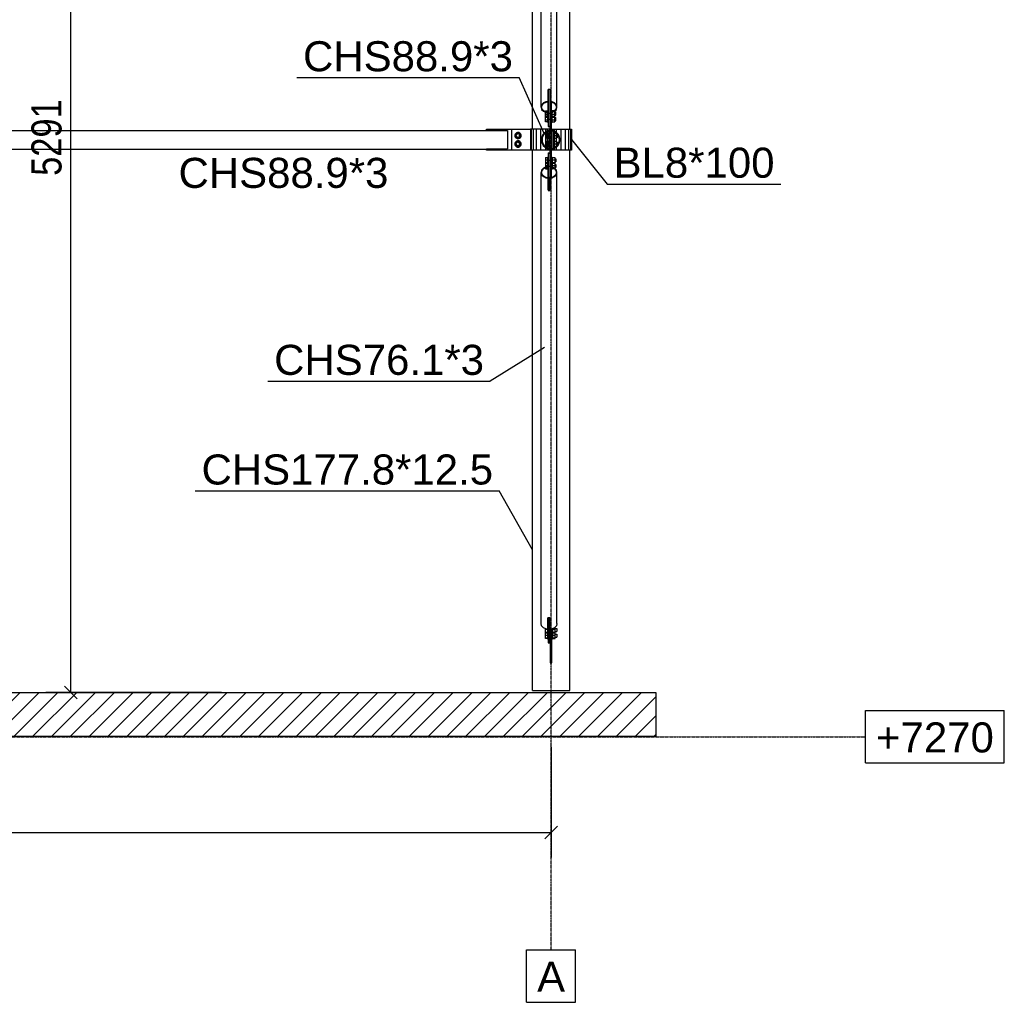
# Model space of a CAD drawing. Header units: millimetres. Extents: x 0 to 142951, y 0 to 27942.
# Tile 62 of 70: x 110778 to 115474, y 372 to 5057. Entities that reach past the tile are written whole.
import ezdxf

# ---------------------------------------------------------------- set-up
doc = ezdxf.new("R2010")
doc.units = ezdxf.units.MM
doc.linetypes.add('DXK_LINE_DOT3', pattern=[5.9187, 2.979, -0.9799, 0.9799, -0.9799])
doc.styles.add('Arial', font='ARIAL.TTF', dxfattribs={"height": 0.2})
doc.styles.add('Arial Narrow', font='ARIALN.TTF', dxfattribs={"height": 0.2})

# ---------------------------------------------------------------- blocks, each defined once
blk = doc.blocks.new('Part-82215 - 82209')
at = {"color": 7}
for p, q in [((113223.7, 7447.6), (113223.7, 8128.7)), ((113401.5, 7269.8), (113401.5, 8128.7)), ((113223.7, 7248.7), (113223.7, 7376.9)), ((113401.5, 4534.7), (113401.5, 7189.7)), ((113223.7, 4534.7), (113223.7, 7140.7)), ((113223.7, 1859.7), (113223.7, 4434.7)), ((113401.5, 1859.7), (113401.5, 4434.7)), ((113223.7, 1859.7), (113401.5, 1859.7))]:
    blk.add_line(p, q, dxfattribs=at)
blk = doc.blocks.new('Part-82362 - 82209')
at = {"color": 7}
for p, q in [((107520.5, 4528.3), (107621.5, 4528.3)), ((107520.5, 4528.3), (107520.5, 4441.2)), ((107621.5, 4529.2), (113003.7, 4529.2)), ((107621.5, 4528.3), (107621.5, 4529.2)), ((113003.7, 4528.3), (113003.7, 4529.2)), ((113003.7, 4528.3), (113104.7, 4528.3)), ((113104.7, 4528.3), (113104.7, 4441.2)), ((107520.5, 4441.2), (107621.5, 4441.2)), ((107621.5, 4440.3), (107621.5, 4441.2)), ((107621.5, 4440.3), (113003.7, 4440.3)), ((113003.7, 4441.2), (113104.7, 4441.2)), ((113003.7, 4440.3), (113003.7, 4441.2))]:
    blk.add_line(p, q, dxfattribs=at)
blk = doc.blocks.new('Part-82363 - 82209')
h = blk.add_hatch(color=6)
h.paths.add_polyline_path([(113355.1, 4484.7), (113351.7, 4501.7), (113342, 4516.1), (113327.6, 4525.8), (113310.6, 4529.2), (113293.6, 4525.8), (113279.2, 4516.1), (113269.6, 4501.7), (113266.2, 4484.7), (113269.6, 4467.7), (113279.2, 4453.3), (113293.6, 4443.6), (113310.6, 4440.3), (113327.6, 4443.6), (113342, 4453.3), (113351.7, 4467.7)])
h.paths.add_polyline_path([(113339.9, 4455.4), (113326.5, 4446.4), (113310.6, 4443.3), (113294.8, 4446.4), (113281.3, 4455.4), (113272.3, 4468.8), (113269.2, 4484.7), (113272.3, 4500.6), (113281.3, 4514), (113294.8, 4523), (113310.6, 4526.2), (113326.5, 4523), (113339.9, 4514), (113348.9, 4500.6), (113352.1, 4484.7), (113348.9, 4468.8)])
for radius, start, end in [(44.5, 22.5, 202.5), (41.5, 337.5, 157.5), (41.5, 157.5, 337.5), (44.5, 202.5, 22.5)]:
    blk.add_arc((113310.6, 4484.7), radius, start, end)
blk = doc.blocks.new('Part-82364 - 82209')
at = {"color": 7}
for p, q in [((113306.6, 4534.7), (113215.1, 4534.7)), ((113215.1, 4534.7), (113215.1, 4434.7)), ((113218.5, 4434.7), (113218.5, 4534.7)), ((113228.2, 4434.7), (113228.2, 4534.7)), ((113243.7, 4434.7), (113243.7, 4534.7)), ((113263.9, 4434.7), (113263.9, 4534.7)), ((113287.4, 4521.6), (113287.4, 4534.7)), ((113287.4, 4451.3), (113287.4, 4518.1)), ((113295.7, 4526.2), (113295.7, 4534.7)), ((113295.7, 4446.2), (113295.7, 4523.2)), ((113302.6, 4534.7), (113302.6, 4527.6)), ((113302.6, 4444.9), (113302.6, 4524.6)), ((113302.6, 4434.7), (113215.1, 4434.7)), ((113287.4, 4434.7), (113287.4, 4447.8)), ((113295.7, 4434.7), (113295.7, 4443.2)), ((113302.6, 4434.7), (113302.6, 4441.9)), ((113306.6, 4434.7), (113302.6, 4434.7))]:
    blk.add_line(p, q, dxfattribs=at)
blk = doc.blocks.new('Part-82365 - 82209')
at = {"color": 7}
for p, q in [((113314.6, 4534.7), (113410.1, 4534.7)), ((113322.6, 4534.7), (113322.6, 4526.8)), ((113322.6, 4445.6), (113322.6, 4523.8)), ((113329.6, 4524.5), (113329.6, 4534.7)), ((113329.6, 4448.5), (113329.6, 4520.9)), ((113337.8, 4519), (113337.8, 4534.7)), ((113337.8, 4454), (113337.8, 4515.4)), ((113361.4, 4434.7), (113361.4, 4534.7)), ((113381.5, 4434.7), (113381.5, 4534.7)), ((113397, 4434.7), (113397, 4534.7)), ((113406.8, 4434.7), (113406.8, 4534.7)), ((113410.1, 4534.7), (113410.1, 4434.7)), ((113410.1, 4434.7), (113314.6, 4434.7)), ((113322.6, 4434.7), (113322.6, 4442.6)), ((113329.6, 4434.7), (113329.6, 4444.9)), ((113337.8, 4434.7), (113337.8, 4450.5))]:
    blk.add_line(p, q, dxfattribs=at)
blk = doc.blocks.new('Part-82366 - 82209')
at = {"color": 7}
for p, q in [((113306.6, 4528.4), (113306.6, 4529.2)), ((113306.6, 4444.1), (113306.6, 4525.4)), ((113314.6, 4528.4), (113314.6, 4529.2)), ((113314.6, 4444.1), (113314.6, 4525.4)), ((113306.6, 4440.3), (113306.6, 4441.1)), ((113314.6, 4440.3), (113314.6, 4441.1))]:
    blk.add_line(p, q, dxfattribs=at)
blk = doc.blocks.new('Bolt-82367 - 82209')
at = {"color": 7}
for p, q in [((113289.6, 4516.7), (113299.6, 4516.7)), ((113289.6, 4492.7), (113289.6, 4516.7)), ((113299.6, 4519.7), (113299.6, 4489.7)), ((113299.6, 4519.7), (113302.6, 4519.7)), ((113322.6, 4519.7), (113325.6, 4519.7)), ((113325.6, 4519.7), (113325.6, 4489.7)), ((113325.6, 4516.7), (113335.9, 4516.7)), ((113338.6, 4514.9), (113338.6, 4492.7)), ((113338.6, 4512.7), (113340.8, 4512.7)), ((113344.3, 4512.7), (113344.6, 4512.7)), ((113344.6, 4512.3), (113344.6, 4512.7)), ((113289.6, 4504.7), (113299.6, 4504.7)), ((113299.6, 4492.7), (113289.6, 4492.7)), ((113289.6, 4476.7), (113299.6, 4476.7)), ((113289.6, 4452.7), (113289.6, 4476.7)), ((113289.6, 4464.7), (113299.6, 4464.7)), ((113299.6, 4489.7), (113302.6, 4489.7)), ((113299.6, 4479.7), (113299.6, 4449.7)), ((113299.6, 4479.7), (113302.6, 4479.7)), ((113322.6, 4489.7), (113325.6, 4489.7)), ((113322.6, 4479.7), (113325.6, 4479.7)), ((113325.6, 4504.7), (113338.6, 4504.7)), ((113325.6, 4492.7), (113338.6, 4492.7)), ((113325.6, 4479.7), (113325.6, 4449.7)), ((113338.6, 4476.7), (113325.6, 4476.7)), ((113325.6, 4464.7), (113338.6, 4464.7)), ((113338.6, 4496.7), (113344.6, 4496.7)), ((113338.6, 4454.5), (113338.6, 4476.7)), ((113338.6, 4472.7), (113344.6, 4472.7)), ((113344.6, 4507), (113344.6, 4496.7)), ((113344.6, 4472.7), (113344.6, 4462.4)), ((113299.6, 4452.7), (113289.6, 4452.7)), ((113299.6, 4449.7), (113302.6, 4449.7)), ((113322.6, 4449.7), (113325.6, 4449.7)), ((113325.6, 4452.7), (113335.9, 4452.7)), ((113338.6, 4456.7), (113340.8, 4456.7)), ((113344.3, 4456.7), (113344.6, 4456.7)), ((113344.6, 4456.7), (113344.6, 4457.1))]:
    blk.add_line(p, q, dxfattribs=at)
blk = doc.blocks.new('Bolt-82368 - 82209')
at = {"color": 7}
for p, q in [((113293.6, 4516.7), (113303.6, 4516.7)), ((113293.6, 4492.7), (113293.6, 4516.7)), ((113303.6, 4519.7), (113303.6, 4489.7)), ((113303.6, 4519.7), (113306.6, 4519.7)), ((113322.6, 4519.7), (113325.6, 4519.7)), ((113325.6, 4519.7), (113325.6, 4489.7)), ((113325.6, 4516.7), (113335.9, 4516.7)), ((113338.6, 4514.9), (113338.6, 4492.7)), ((113338.6, 4512.7), (113340.8, 4512.7)), ((113293.6, 4504.7), (113303.6, 4504.7)), ((113303.6, 4492.7), (113293.6, 4492.7)), ((113293.6, 4476.7), (113303.6, 4476.7)), ((113293.6, 4452.7), (113293.6, 4476.7)), ((113293.6, 4464.7), (113303.6, 4464.7)), ((113303.6, 4489.7), (113306.6, 4489.7)), ((113303.6, 4479.7), (113303.6, 4449.7)), ((113303.6, 4479.7), (113306.6, 4479.7)), ((113322.6, 4489.7), (113325.6, 4489.7)), ((113322.6, 4479.7), (113325.6, 4479.7)), ((113325.6, 4504.7), (113338.6, 4504.7)), ((113325.6, 4492.7), (113338.6, 4492.7)), ((113325.6, 4479.7), (113325.6, 4449.7)), ((113338.6, 4476.7), (113325.6, 4476.7)), ((113325.6, 4464.7), (113338.6, 4464.7)), ((113338.6, 4496.7), (113343.6, 4496.7)), ((113338.6, 4454.5), (113338.6, 4476.7)), ((113338.6, 4472.7), (113343.6, 4472.7)), ((113343.6, 4508.5), (113343.6, 4496.7)), ((113343.6, 4472.7), (113343.6, 4460.9)), ((113303.6, 4452.7), (113293.6, 4452.7)), ((113303.6, 4449.7), (113306.6, 4449.7)), ((113322.6, 4449.7), (113325.6, 4449.7)), ((113325.6, 4452.7), (113335.9, 4452.7)), ((113338.6, 4456.7), (113340.8, 4456.7))]:
    blk.add_line(p, q, dxfattribs=at)
blk = doc.blocks.new('Part-82374 - 82209')
at = {"color": 7}
for p, q in [((113124.7, 4434.7), (113124.7, 4534.7)), ((113124.7, 4534.7), (113214.6, 4534.7)), ((113214.6, 4534.7), (113214.6, 4434.7)), ((113214.6, 4434.7), (113124.7, 4434.7))]:
    blk.add_line(p, q, dxfattribs=at)
blk = doc.blocks.new('Part-82375 - 82209')
at = {"color": 7}
for p, q in [((113004.7, 4534.7), (113124.7, 4534.7)), ((113004.7, 4528.3), (113004.7, 4534.7)), ((113004.7, 4434.7), (113004.7, 4441.2)), ((113124.7, 4434.7), (113004.7, 4434.7))]:
    blk.add_line(p, q, dxfattribs=at)
blk = doc.blocks.new('Bolt-82376 - 82209')
at = {"color": 7}
for p, q in [((113154.7, 4518.6), (113142.7, 4511.6)), ((113142.7, 4511.6), (113142.7, 4497.8)), ((113166.7, 4511.6), (113154.7, 4518.6)), ((113166.7, 4497.8), (113166.7, 4511.6)), ((113142.7, 4497.8), (113154.7, 4490.9)), ((113154.7, 4478.6), (113142.7, 4471.6)), ((113142.7, 4471.6), (113142.7, 4457.8)), ((113154.7, 4490.9), (113166.7, 4497.8)), ((113166.7, 4471.6), (113154.7, 4478.6)), ((113166.7, 4457.8), (113166.7, 4471.6)), ((113142.7, 4457.8), (113154.7, 4450.9)), ((113154.7, 4450.9), (113166.7, 4457.8))]:
    blk.add_line(p, q, dxfattribs=at)
for centre, radius, start, end in [((113154.7, 4504.7), 15, 120, 300), ((113154.7, 4504.7), 8, 120, 300), ((113154.7, 4504.7), 15, 300, 120), ((113154.7, 4504.7), 8, 300, 120), ((113154.7, 4464.7), 15, 120, 300), ((113154.7, 4464.7), 8, 120, 300), ((113154.7, 4464.7), 15, 300, 120), ((113154.7, 4464.7), 8, 300, 120)]:
    blk.add_arc(centre, radius, start, end, dxfattribs=at)
blk = doc.blocks.new('Part-82391 - 82209')
at = {"color": 7}
for p, q in [((113267.5, 6801.9), (113275.7, 6811)), ((113275.7, 6811), (113288.1, 6817.1)), ((113288.1, 6817.1), (113297.6, 6818.5)), ((113297.6, 6763.5), (113297.6, 6818.5)), ((113307.6, 6763.5), (113307.6, 6818.5)), ((113307.6, 6818.5), (113317.2, 6817.1)), ((113317.2, 6817.1), (113329.5, 6811)), ((113329.5, 6811), (113337.8, 6801.9)), ((113264.6, 6791.2), (113267.5, 6801.9)), ((113264.6, 4640.4), (113264.6, 6791.2)), ((113297.6, 6763.5), (113302.6, 6764.2)), ((113302.6, 6764.2), (113307.6, 6763.5)), ((113337.8, 6801.9), (113340.7, 6791.2)), ((113340.7, 4640.4), (113340.7, 6791.2)), ((113297.6, 4722.6), (113298.6, 4722.7)), ((113297.6, 4722.6), (113297.6, 4613.2)), ((113297.6, 4720.4), (113298.6, 4720.5)), ((113306.6, 4722.7), (113307.6, 4722.6)), ((113306.6, 4720.5), (113307.6, 4720.4)), ((113307.6, 4722.6), (113307.6, 4662.1)), ((113267.5, 4651.1), (113264.6, 4640.4)), ((113275.7, 4660.2), (113267.5, 4651.1)), ((113267.6, 4640.4), (113270.2, 4650.2)), ((113270.2, 4650.2), (113277.8, 4658.6)), ((113288.1, 4666.2), (113275.7, 4660.2)), ((113277.8, 4658.6), (113289.2, 4664.2)), ((113297.6, 4667.6), (113288.1, 4666.2)), ((113289.2, 4664.2), (113297.6, 4665.4)), ((113297.6, 4670.3), (113298.6, 4670.2)), ((113297.6, 4668.1), (113298.6, 4668)), ((113306.6, 4670.2), (113307.6, 4670.3)), ((113306.6, 4668), (113307.6, 4668.1)), ((113317.2, 4666.2), (113307.6, 4667.6)), ((113307.6, 4665.4), (113316, 4664.2)), ((113316, 4664.2), (113327.4, 4658.6)), ((113329.5, 4660.2), (113317.2, 4666.2)), ((113327.4, 4658.6), (113335, 4650.2)), ((113337.8, 4651.1), (113329.5, 4660.2)), ((113335, 4650.2), (113337.7, 4640.4)), ((113340.7, 4640.4), (113337.8, 4651.1)), ((113264.6, 4640.4), (113267.5, 4629.7)), ((113267.5, 4629.7), (113275.7, 4620.6)), ((113270.2, 4630.5), (113267.6, 4640.4)), ((113277.8, 4622.2), (113270.2, 4630.5)), ((113275.7, 4620.6), (113288.1, 4614.6)), ((113289.2, 4616.6), (113277.8, 4622.2)), ((113288.1, 4614.6), (113297.6, 4613.2)), ((113297.6, 4615.4), (113289.2, 4616.6)), ((113316, 4616.6), (113314.6, 4616.4)), ((113314.6, 4614.2), (113317.2, 4614.6)), ((113327.4, 4622.2), (113316, 4616.6)), ((113317.2, 4614.6), (113329.5, 4620.6)), ((113335, 4630.5), (113327.4, 4622.2)), ((113329.5, 4620.6), (113337.8, 4629.7)), ((113337.7, 4640.4), (113335, 4630.5)), ((113337.8, 4629.7), (113340.7, 4640.4))]:
    blk.add_line(p, q, dxfattribs=at)
blk = doc.blocks.new('Part-82392 - 82209')
at = {"color": 7}
for p, q in [((113267.5, 4339.7), (113264.6, 4329)), ((113264.6, 2178.2), (113264.6, 4329)), ((113264.6, 4329), (113267.5, 4318.3)), ((113275.7, 4348.8), (113267.5, 4339.7)), ((113267.6, 4329), (113270.2, 4338.9)), ((113270.2, 4319.2), (113267.6, 4329)), ((113270.2, 4338.9), (113277.8, 4347.2)), ((113288.1, 4354.9), (113275.7, 4348.8)), ((113277.8, 4347.2), (113289.2, 4352.8)), ((113297.6, 4356.3), (113288.1, 4354.9)), ((113289.2, 4352.8), (113297.6, 4354.1)), ((113297.6, 4356.3), (113297.6, 4246.9)), ((113317.2, 4354.9), (113314.6, 4355.2)), ((113314.6, 4353), (113316, 4352.8)), ((113316, 4352.8), (113327.4, 4347.2)), ((113329.5, 4348.8), (113317.2, 4354.9)), ((113327.4, 4347.2), (113335, 4338.9)), ((113337.8, 4339.7), (113329.5, 4348.8)), ((113335, 4338.9), (113337.7, 4329)), ((113337.7, 4329), (113335, 4319.2)), ((113340.7, 4329), (113337.8, 4339.7)), ((113337.8, 4318.3), (113340.7, 4329)), ((113340.7, 2178.2), (113340.7, 4329)), ((113267.5, 4318.3), (113275.7, 4309.3)), ((113277.8, 4310.8), (113270.2, 4319.2)), ((113275.7, 4309.3), (113288.1, 4303.2)), ((113289.2, 4305.2), (113277.8, 4310.8)), ((113288.1, 4303.2), (113297.6, 4301.8)), ((113297.6, 4304), (113289.2, 4305.2)), ((113297.6, 4301.3), (113298.6, 4301.4)), ((113297.6, 4299.1), (113298.6, 4299.2)), ((113306.6, 4301.4), (113307.6, 4301.3)), ((113306.6, 4299.2), (113307.6, 4299.1)), ((113307.6, 4307.3), (113307.6, 4246.9)), ((113316, 4305.2), (113307.6, 4304)), ((113307.6, 4301.8), (113317.2, 4303.2)), ((113327.4, 4310.8), (113316, 4305.2)), ((113317.2, 4303.2), (113329.5, 4309.3)), ((113335, 4319.2), (113327.4, 4310.8)), ((113329.5, 4309.3), (113337.8, 4318.3)), ((113297.6, 4249.1), (113298.6, 4248.9)), ((113297.6, 4246.9), (113298.6, 4246.7)), ((113306.6, 4248.9), (113307.6, 4249.1)), ((113306.6, 4246.7), (113307.6, 4246.9)), ((113267.5, 2167.5), (113264.6, 2178.2)), ((113275.7, 2158.4), (113267.5, 2167.5)), ((113297.6, 2151), (113297.6, 2205.9)), ((113302.6, 2205.2), (113297.6, 2205.9)), ((113307.6, 2205.9), (113302.6, 2205.2)), ((113307.6, 2151), (113307.6, 2205.9)), ((113337.8, 2167.5), (113329.5, 2158.4)), ((113340.7, 2178.2), (113337.8, 2167.5)), ((113288.1, 2152.4), (113275.7, 2158.4)), ((113297.6, 2151), (113288.1, 2152.4)), ((113317.2, 2152.4), (113307.6, 2151)), ((113329.5, 2158.4), (113317.2, 2152.4))]:
    blk.add_line(p, q, dxfattribs=at)
blk = doc.blocks.new('Part-82394 - 82209')
at = {"color": 7}
for p, q in [((113298.6, 2205.8), (113298.6, 2085.5)), ((113306.6, 2200.9), (113298.6, 2200.9)), ((113306.6, 2085.5), (113306.6, 2205.8)), ((113298.6, 2085.5), (113306.6, 2085.5))]:
    blk.add_line(p, q, dxfattribs=at)
blk = doc.blocks.new('Part-82395 - 82209')
at = {"color": 7}
for p, q in [((113308.6, 2151.1), (113308.6, 1990.7)), ((113308.6, 2135.7), (113316.6, 2135.7)), ((113316.6, 1990.7), (113316.6, 2152.3)), ((113308.6, 1990.7), (113316.6, 1990.7))]:
    blk.add_line(p, q, dxfattribs=at)
blk = doc.blocks.new('Part-82396 - 82209')
blk.add_hatch(color=6).paths.add_polyline_path([(113314.6, 4662.1), (113306.6, 4662.1), (113306.6, 4529.2), (113314.6, 4529.2)])
for p, q in [((113314.6, 4662.1), (113306.6, 4662.1)), ((113306.6, 4662.1), (113306.6, 4529.2)), ((113314.6, 4529.2), (113314.6, 4662.1)), ((113306.6, 4529.2), (113314.6, 4529.2))]:
    blk.add_line(p, q)
blk = doc.blocks.new('Part-82397 - 82209')
at = {"color": 7}
for p, q in [((113298.6, 4726.3), (113298.6, 4547.7)), ((113298.6, 4726.3), (113306.6, 4726.3)), ((113306.6, 4726.3), (113306.6, 4662.1)), ((113298.6, 4610.9), (113306.6, 4610.9)), ((113298.6, 4582.6), (113306.6, 4582.6)), ((113298.6, 4548.9), (113306.6, 4548.9)), ((113298.6, 4547.7), (113306.6, 4547.7))]:
    blk.add_line(p, q, dxfattribs=at)
blk = doc.blocks.new('Bolt-82398 - 82209')
at = {"color": 7}
for p, q in [((113285.6, 4623.1), (113295.6, 4623.1)), ((113285.6, 4596.6), (113285.6, 4623.1)), ((113285.6, 4620), (113295.6, 4620)), ((113285.6, 4606.8), (113295.6, 4606.8)), ((113295.6, 4624.5), (113295.6, 4568.1)), ((113295.6, 4624.5), (113298.6, 4624.5)), ((113314.6, 4624.5), (113317.6, 4624.5)), ((113317.6, 4568.4), (113317.6, 4624.5)), ((113330.6, 4623.1), (113317.6, 4623.1)), ((113317.6, 4620), (113330.6, 4620)), ((113317.6, 4606.8), (113330.6, 4606.8)), ((113330.6, 4596.6), (113330.6, 4623.1)), ((113330.6, 4617.7), (113335.6, 4617.7)), ((113335.6, 4602.2), (113335.6, 4617.7)), ((113295.6, 4596.6), (113285.6, 4596.6)), ((113285.6, 4595.9), (113295.6, 4595.9)), ((113285.6, 4569.5), (113285.6, 4595.9)), ((113285.6, 4592.9), (113295.6, 4592.9)), ((113285.6, 4579.7), (113295.6, 4579.7)), ((113295.6, 4569.5), (113285.6, 4569.5)), ((113295.6, 4597.3), (113298.6, 4597.3)), ((113295.6, 4568.1), (113298.6, 4568.1)), ((113314.6, 4597.3), (113317.6, 4597.3)), ((113314.6, 4568.1), (113317.6, 4568.1)), ((113317.6, 4596.6), (113330.6, 4596.6)), ((113330.6, 4595.9), (113317.6, 4595.9)), ((113317.6, 4592.9), (113330.6, 4592.9)), ((113317.6, 4579.7), (113330.6, 4579.7)), ((113317.6, 4569.5), (113330.6, 4569.5)), ((113317.6, 4568.1), (113317.6, 4568.4)), ((113330.6, 4602), (113335.6, 4602)), ((113330.6, 4569.5), (113330.6, 4595.9)), ((113330.6, 4590.5), (113335.6, 4590.5)), ((113330.6, 4574.9), (113335.6, 4574.9)), ((113335.6, 4602), (113335.6, 4602.2)), ((113335.6, 4575.1), (113335.6, 4590.5)), ((113335.6, 4574.9), (113335.6, 4575.1))]:
    blk.add_line(p, q, dxfattribs=at)
blk = doc.blocks.new('Part-82399 - 82209')
blk.add_hatch(color=6).paths.add_polyline_path([(113314.6, 4440.3), (113306.6, 4440.3), (113306.6, 4307.3), (113314.6, 4307.3)])
for p, q in [((113314.6, 4440.3), (113306.6, 4440.3)), ((113306.6, 4440.3), (113306.6, 4307.3)), ((113314.6, 4307.3), (113314.6, 4440.3)), ((113306.6, 4307.3), (113314.6, 4307.3))]:
    blk.add_line(p, q)
blk = doc.blocks.new('Part-82400 - 82209')
at = {"color": 7}
for p, q in [((113298.6, 4421.7), (113298.6, 4243.2)), ((113298.6, 4421.7), (113306.6, 4421.7)), ((113298.6, 4420.6), (113306.6, 4420.6)), ((113298.6, 4386.8), (113306.6, 4386.8)), ((113298.6, 4358.5), (113306.6, 4358.5)), ((113306.6, 4243.2), (113306.6, 4307.3)), ((113298.6, 4243.2), (113306.6, 4243.2))]:
    blk.add_line(p, q, dxfattribs=at)
blk = doc.blocks.new('Bolt-82401 - 82209')
at = {"color": 7}
for p, q in [((113285.6, 4399.9), (113295.6, 4399.9)), ((113285.6, 4399.9), (113285.6, 4373.5)), ((113285.6, 4389.8), (113295.6, 4389.8)), ((113285.6, 4376.5), (113295.6, 4376.5)), ((113285.6, 4373.5), (113295.6, 4373.5)), ((113285.6, 4372.8), (113295.6, 4372.8)), ((113285.6, 4372.8), (113285.6, 4346.3)), ((113295.6, 4401.3), (113295.6, 4344.9)), ((113295.6, 4401.3), (113298.6, 4401.3)), ((113295.6, 4372.1), (113298.6, 4372.1)), ((113314.6, 4401.3), (113317.6, 4401.3)), ((113314.6, 4372.1), (113317.6, 4372.1)), ((113317.6, 4401.3), (113317.6, 4344.9)), ((113317.6, 4399.9), (113330.6, 4399.9)), ((113317.6, 4389.8), (113330.6, 4389.8)), ((113317.6, 4376.5), (113330.6, 4376.5)), ((113330.6, 4373.5), (113317.6, 4373.5)), ((113317.6, 4372.8), (113330.6, 4372.8)), ((113330.6, 4399.9), (113330.6, 4373.5)), ((113330.6, 4394.5), (113335.6, 4394.5)), ((113330.6, 4378.9), (113335.6, 4378.9)), ((113330.6, 4372.8), (113330.6, 4346.3)), ((113335.6, 4394.5), (113335.6, 4378.9)), ((113285.6, 4362.6), (113295.6, 4362.6)), ((113285.6, 4349.4), (113295.6, 4349.4)), ((113285.6, 4346.3), (113295.6, 4346.3)), ((113295.6, 4344.9), (113298.6, 4344.9)), ((113314.6, 4344.9), (113317.6, 4344.9)), ((113317.6, 4362.6), (113330.6, 4362.6)), ((113317.6, 4349.4), (113330.6, 4349.4)), ((113330.6, 4346.3), (113317.6, 4346.3)), ((113330.6, 4367.4), (113335.6, 4367.4)), ((113330.6, 4351.8), (113335.6, 4351.8)), ((113335.6, 4367.4), (113335.6, 4351.8))]:
    blk.add_line(p, q, dxfattribs=at)
blk = doc.blocks.new('Bolt-82403 - 82209')
at = {"color": 7}
for p, q in [((113297.6, 2162.3), (113298.6, 2162.3)), ((113332.6, 2160.9), (113331.8, 2160.9)), ((113332.6, 2134.4), (113332.6, 2160.9)), ((113285.6, 2134.4), (113285.6, 2153.6)), ((113285.6, 2150.7), (113295.6, 2150.7)), ((113285.6, 2137.5), (113295.6, 2137.5)), ((113295.6, 2134.4), (113285.6, 2134.4)), ((113285.6, 2133.7), (113295.6, 2133.7)), ((113285.6, 2107.3), (113285.6, 2133.7)), ((113285.6, 2123.6), (113295.6, 2123.6)), ((113295.6, 2151.3), (113295.6, 2105.9)), ((113295.6, 2133), (113298.6, 2133)), ((113306.6, 2155.4), (113307.6, 2155.4)), ((113306.6, 2139.8), (113308.6, 2139.8)), ((113306.6, 2128.3), (113308.6, 2128.3)), ((113316.6, 2133), (113319.6, 2133)), ((113319.6, 2153.6), (113319.6, 2105.9)), ((113319.6, 2150.7), (113332.6, 2150.7)), ((113319.6, 2137.5), (113332.6, 2137.5)), ((113319.6, 2134.4), (113332.6, 2134.4)), ((113332.6, 2133.7), (113319.6, 2133.7)), ((113319.6, 2123.6), (113332.6, 2123.6)), ((113332.6, 2155.4), (113340.6, 2155.4)), ((113332.6, 2139.8), (113340.6, 2139.8)), ((113332.6, 2107.3), (113332.6, 2133.7)), ((113332.6, 2128.3), (113340.6, 2128.3)), ((113340.6, 2155.4), (113340.6, 2139.8)), ((113340.6, 2128.3), (113340.6, 2112.7)), ((113285.6, 2110.3), (113295.6, 2110.3)), ((113295.6, 2107.3), (113285.6, 2107.3)), ((113295.6, 2105.9), (113298.6, 2105.9)), ((113306.6, 2112.7), (113308.6, 2112.7)), ((113316.6, 2105.9), (113319.6, 2105.9)), ((113319.6, 2110.3), (113332.6, 2110.3)), ((113319.6, 2107.3), (113332.6, 2107.3)), ((113332.6, 2112.7), (113340.6, 2112.7))]:
    blk.add_line(p, q, dxfattribs=at)
blk = doc.blocks.new('GridLine-82413 - 82209')
at = {"color": 6}
for p, q in [((113195.9, 9401.2), (113429.3, 9401.2)), ((113195.9, 9151.2), (113195.9, 9401.2)), ((113429.3, 9151.2), (113429.3, 9401.2)), ((113195.9, 9151.2), (113429.3, 9151.2)), ((113195.9, 622.5), (113429.3, 622.5)), ((113195.9, 372.5), (113195.9, 622.5)), ((113429.3, 372.5), (113429.3, 622.5)), ((113195.9, 372.5), (113429.3, 372.5))]:
    blk.add_line(p, q, dxfattribs=at)
at = {"color": 6, "linetype": 'DXK_LINE_DOT3'}
blk.add_line((113312.6, 622.5), (113312.6, 9151.2), dxfattribs=at)
at = {"color": 7, "style": 'Arial'}
for p in [(113245.9, 9201.2), (113245.9, 422.5)]:
    blk.add_text('A', height=143.3, dxfattribs=at).set_placement(p)
blk = doc.blocks.new('GridLine-82414 - 82209')
at = {"color": 6}
for p, q in [((114812.6, 1763.7), (115474.5, 1763.7)), ((114812.6, 1513.7), (114812.6, 1763.7)), ((115474.5, 1513.7), (115474.5, 1763.7)), ((114812.6, 1513.7), (115474.5, 1513.7))]:
    blk.add_line(p, q, dxfattribs=at)
at = {"color": 6, "linetype": 'DXK_LINE_DOT3'}
blk.add_line((87812.6, 1638.7), (114812.6, 1638.7), dxfattribs=at)
at = {"color": 7, "style": 'Arial'}
blk.add_text('+7270', height=143.26, dxfattribs=at).set_placement((114862.6, 1563.7))
blk = doc.blocks.new('Part-84722 - 82209')
h = blk.add_hatch()
h.set_pattern_fill('ANSI31', color=6, scale=20, style=0)
h.paths.add_polyline_path([(113812.6, 1849.7), (88812.6, 1849.7), (88812.6, 1639.7), (113812.6, 1639.7)])
for p, q in [((88812.6, 1849.7), (113812.6, 1849.7)), ((113812.6, 1849.7), (113812.6, 1639.7)), ((113812.6, 1639.7), (88812.6, 1639.7))]:
    blk.add_line(p, q)
blk = doc.blocks.new('StraightDimension-84771 - 82209')
at = {"color": 174}
for p, q in [((113312.6, 1588.7), (113312.6, 1062.5)), ((107312.6, 1182.5), (113312.6, 1182.5)), ((113282.6, 1152.5), (113342.6, 1212.5))]:
    blk.add_line(p, q, dxfattribs=at)
blk = doc.blocks.new('StraightDimension-85045 - 82209')
at = {"color": 174}
for p, q in [((111052, 7110.7), (110992, 7170.7)), ((110999.3, 7140.7), (111142, 7140.7)), ((111022, 1849.7), (111022, 7140.7)), ((110992, 1879.7), (111052, 1819.7)), ((111740.2, 1849.7), (110902, 1849.7))]:
    blk.add_line(p, q, dxfattribs=at)
at = {"color": 30, "style": 'Arial Narrow'}
blk.add_text('5291', height=143.16, rotation=90.0002, dxfattribs=at).set_placement((110977, 4312.8))
blk = doc.blocks.new('Mark-82441 - 82209')
at = {"color": 136}
for p in [(111615.2, 2811.1), (113223.7, 2529.7)]:
    blk.add_line(p, (113065.3, 2811.1), dxfattribs=at)
at = {"color": 96, "style": 'Arial'}
blk.add_text('CHS177.8*12.5', height=143.262, dxfattribs=at).set_placement((111645.2, 2841.1))
blk = doc.blocks.new('Mark-82527 - 82209')
at = {"color": 30, "style": 'Arial'}
blk.add_text('CHS88.9*3', height=143.26, dxfattribs=at).set_placement((111535.5, 4255.3))
blk = doc.blocks.new('Mark-82528 - 82209')
at = {"color": 136}
for p in [(112099.4, 4781.3), (113280.2, 4515.1)]:
    blk.add_line(p, (113160.2, 4781.3), dxfattribs=at)
at = {"color": 30, "style": 'Arial'}
blk.add_text('CHS88.9*3', height=143.26, dxfattribs=at).set_placement((112129.4, 4811.3))
blk = doc.blocks.new('Mark-82530 - 82209')
at = {"color": 136}
for p, q in [((113410.1, 4485.8), (113580.6, 4273.7)), ((113580.6, 4273.7), (114408.1, 4273.7))]:
    blk.add_line(p, q, dxfattribs=at)
at = {"color": 30, "style": 'Arial'}
blk.add_text('BL8*100', height=143.26, dxfattribs=at).set_placement((113610.6, 4303.7))
blk = doc.blocks.new('Mark-82546 - 82209')
at = {"color": 136}
for p in [(113281.1, 3494.3), (111961.5, 3333.9)]:
    blk.add_line(p, (113022.3, 3333.9), dxfattribs=at)
at = {"color": 30, "style": 'Arial'}
blk.add_text('CHS76.1*3', height=143.26, dxfattribs=at).set_placement((111991.5, 3363.9))

msp = doc.modelspace()

# ---------------------------------------------------------------- block references
for name in ['GridLine-82413 - 82209', 'Part-82215 - 82209', 'StraightDimension-85045 - 82209', 'Part-82391 - 82209', 'Mark-82528 - 82209', 'Part-82397 - 82209', 'Part-82396 - 82209', 'Bolt-82398 - 82209', 'Part-82362 - 82209', 'Part-82375 - 82209', 'Part-82374 - 82209', 'Bolt-82376 - 82209', 'Part-82364 - 82209', 'Part-82363 - 82209', 'Bolt-82367 - 82209', 'Bolt-82368 - 82209', 'Part-82366 - 82209', 'Part-82365 - 82209', 'Mark-82530 - 82209', 'Part-82400 - 82209', 'Part-82399 - 82209', 'Mark-82527 - 82209', 'Bolt-82401 - 82209', 'Part-82392 - 82209', 'Mark-82546 - 82209', 'Mark-82441 - 82209', 'Bolt-82403 - 82209', 'Part-82394 - 82209', 'Part-82395 - 82209', 'Part-84722 - 82209', 'GridLine-82414 - 82209', 'StraightDimension-84771 - 82209']:
    msp.add_blockref(name, (0, 0))

doc.saveas('drawing.dxf')
